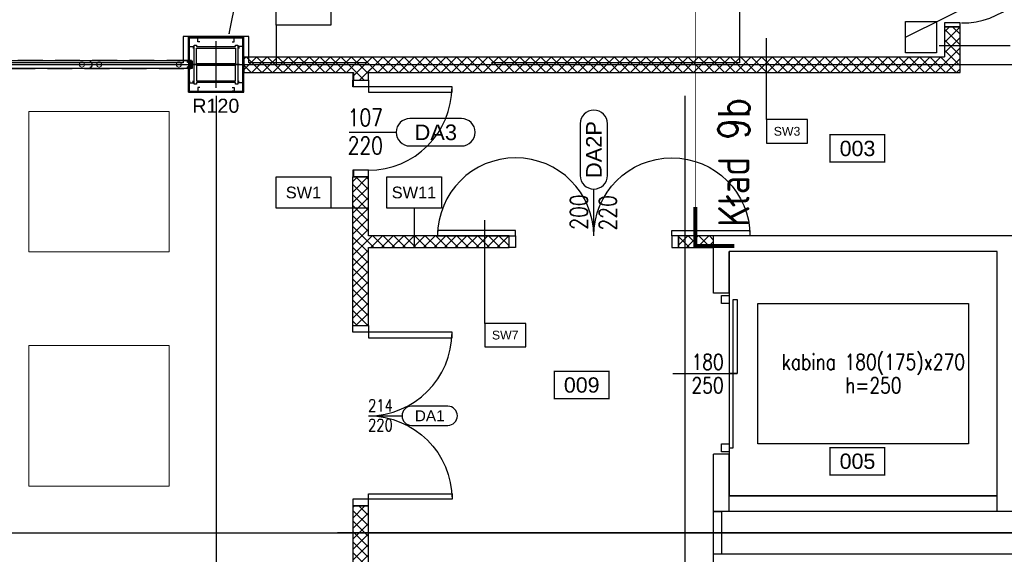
# Model space of a CAD drawing. Header units: centimetres. Extents: x -228435 to 111511, y -89367 to 428125.
# Tile 161 of 216: x -1055 to 11551, y 10725 to 17575. Entities that reach past the tile are written whole.
import ezdxf
from ezdxf.enums import TextEntityAlignment as Align

# ---------------------------------------------------------------- set-up
doc = ezdxf.new("R2010")
doc.units = ezdxf.units.CM
doc.header["$LTSCALE"] = 50
for name, pattern in [('0_II 10 sal$0$HIDDEN', [9.525, 6.35, -3.175]), ('DASHDOT', [25.4, 12.7, -6.35, 0, -6.35]), ('DASHDOT2', [12.7, 6.35, -3.175, 0, -3.175]), ('DIN_STRICHPUNKT', [10.7, 5, -2.5, 0.7, -2.5]), ('HIDDEN2', [4.7625, 3.175, -1.5875]), ('HIDDENX2', [19.05, 12.7, -6.35])]:
    doc.linetypes.add(name, pattern=pattern)
doc.layers.get('0').update_dxf_attribs({"color": 8})
for name, color, linetype in [('0_II 10 sal$0$ARCH_WYPOSAŻENIE_INNE', 8, 'Continuous'), ('0_II 10 sal$0$ARCH_ŚCIANY_PRZESUWNE', 8, 'Continuous'), ('ACHSEN', 8, 'DIN_STRICHPUNKT'), ('ARCH_GK', 8, 'Continuous'), ('ARCH_INFO_AREA_ETYKIETY_200', 8, 'Continuous'), ('ARCH_INFO_ETYK_DRZWI', 8, 'Continuous'), ('ARCH_INFO_ETYK_DRZWI_IST', 8, 'Continuous'), ('ARCH_INFO_KŁADY ŚCIAN', 8, 'HIDDEN2'), ('ARCH_INFO_ODPORNOŚĆ OGNIOWA', 8, 'Continuous'), ('ARCH_INFO_OPISY', 8, 'Continuous'), ('ARCH_INFO_OPISY_IST', 8, 'Continuous'), ('ARCH_INFO_OPISY_PRZEGRODY', 8, 'Continuous'), ('ARCH_INFO_OSIE_IST', 8, 'DASHDOT2'), ('ARCH_SZYNY', 8, 'Continuous'), ('ARCH_WIDOK_IST', 8, 'Continuous'), ('ARCH_ŚLUSARKA_DRZWI', 8, 'Continuous'), ('ARCH_ŚLUSARKA_DRZWI_IST', 8, 'Continuous'), ('ARCH_ŻELBET_IST', 8, 'Continuous'), ('HUFCOR', 8, 'Continuous'), ('Kondygnacja +0$0$ARCH_GK', 8, 'Continuous'), ('Kondygnacja +0$0$ARCH_INFO_ETYK_DRZWI', 8, 'Continuous'), ('Kondygnacja +0$0$ARCH_INFO_ODPORNOŚĆ OGNIOWA', 8, 'Continuous'), ('Kondygnacja +0$0$ARCH_INFO_OPISY_PRZEGRODY', 8, 'Continuous'), ('Kondygnacja +0$0$ARCH_OTWORY_INSTALAC', 8, 'Continuous'), ('Kondygnacja +0$0$ARCH_PROFILE', 8, 'Continuous'), ('Kondygnacja +0$0$ARCH_STAL_IST', 8, 'Continuous'), ('Kondygnacja +0$0$ARCH_ŚCIANY_PRZESUWNE', 8, 'Continuous'), ('Kondygnacja +0$0$ARCH_ŚLUSARKA_DRZWI', 8, 'Continuous'), ('Kondygnacja +0$0$ARCH_ŻELBET_IST', 8, 'Continuous'), ('KÖRPERKANTE', 8, 'Continuous'), ('Osie rzutów$0$ARCH_INFO_OSIE_OPISY_IST', 8, 'Continuous'), ('PANELE', 8, 'Continuous'), ('tabela', 8, 'Continuous'), ('VOLL', 8, 'Continuous')]:
    doc.layers.add(name, color=color, linetype=linetype)
for name, color, linetype, lineweight in [('ARCH_OTWORY_INSTALAC', 8, 'Continuous', 18), ('ARCH_SUFITY_PODWIESZANE', 8, 'HIDDENX2', 9), ('Wymiary', 8, 'Continuous', 15)]:
    doc.layers.add(name, color=color, linetype=linetype, lineweight=lineweight)
doc.layers.get('HUFCOR').off()
doc.styles.add('Arial', font='ARIAL.TTF')
doc.styles.add('Kondygnacja +0$0$Arial', font='ARIAL.TTF')
doc.styles.add('Kondygnacja +0$0$Romans', font='Romans.shx', dxfattribs={"width": 0.7})
doc.styles.add('Romans', font='Romans.shx')
doc.styles.add('ROMANS-50-CM', font='romans.shx', dxfattribs={"width": 0.8, "height": 10})
doc.linetypes.add('SZYNA_LINE', pattern='A,12.7,-7.75,["SZYNA",Standard,S=2.54,R=0,X=-5.95,Y=-1.27],-7.75', length=28.2)
doc.dimstyles.new('ISO-25', dxfattribs={"dimtxt": 2.5, "dimasz": 2.5, "dimexe": 1.25, "dimexo": 0.625, "dimtad": 1, "dimtxsty": 'Standard', "dimcen": 2.5, "dimadec": 0, "dimazin": 0, "dimtfac": 1, "dimtmove": 0, "dimatfit": 3, "dimfxl": 0, "dimarcsym": 0})
pattern_1 = [(45, (-121140, -45000), (-67.35192, 67.35192), []), (135, (-121140, -45000), (-67.35192, -67.35192), [])]
pattern_2 = [(45, (-121140, -45000), (-67.35192, 67.35192), []), (135, (-121140, -45000), (-67.35192, -67.35192), [])]

# ---------------------------------------------------------------- blocks, each defined once
blk = doc.blocks.new('SU Lampy kwadratowe +0')
at = {"layer": 'ARCH_SUFITY_PODWIESZANE', "ltscale": 2.5}
for points in [[(12020, 6140), (12200, 6140), (12200, 5960), (12020, 5960)], [(12020, 5840), (12200, 5840), (12200, 5660), (12020, 5660)]]:
    blk.add_lwpolyline(points, close=True, dxfattribs=at)
blk = doc.blocks.new('T-drzwi_prawe-200')
at = {"layer": 'ARCH_INFO_ETYK_DRZWI'}
blk.add_line((0, 0), (60, 0), dxfattribs=at)
blk.add_lwpolyline([(143.7, 17.5), (77.5, 17.5, 1), (77.5, -17.5), (143.7, -17.5, 1)], format="xyb", close=True, dxfattribs=at)
at = {"layer": 'ARCH_INFO_ETYK_DRZWI', "color": 1, "style": 'Arial'}
blk.add_attdef('ADS_DRZWI:ODPORNOŚĆ_OGNIOWA', text='', height=20, rotation=90, dxfattribs=at).set_placement((-25.5, 0.1), align=Align.BOTTOM_CENTER)
at = {"layer": 'ARCH_INFO_ETYK_DRZWI', "style": 'Romans', "width": 0.8}
for tag, p in [('ADS_DRZWI:SZEROKOŚĆ', (20.5, 8)), ('ADS_DRZWI:WYSOKOŚĆ', (20.5, -28))]:
    blk.add_attdef(tag, text='', height=22, dxfattribs=at).set_placement(p, align=Align.CENTER)
at = {"layer": 'ARCH_INFO_ETYK_DRZWI', "style": 'Arial'}
blk.add_attdef('ADS_DRZWI:SYMBOL', text='', height=20, dxfattribs=at).set_placement((110.7, 0), align=Align.MIDDLE)
blk = doc.blocks.new('Linie kładów 0')
at = {"layer": 'ARCH_INFO_KŁADY ŚCIAN', "ltscale": 10, "const_width": 1}
blk.add_lwpolyline([(12873.5, 5967.4), (12873.5, 10090.9)], dxfattribs=at)
at = {"layer": 'ARCH_INFO_KŁADY ŚCIAN', "linetype": 'Continuous', "const_width": 5}
blk.add_lwpolyline([(12923.5, 5967.4), (12873.5, 5967.4), (12873.5, 6017.4)], dxfattribs=at)
at = {"layer": 'ARCH_INFO_KŁADY ŚCIAN', "insert": (12942.8, 5992), "char_height": 40, "width": 626.533, "attachment_point": 7, "rotation": 90, "style": 'ROMANS-50-CM'}
blk.add_mtext('Kład 9b', dxfattribs=at)
blk = doc.blocks.new('Kondygnacja +0$0$T-drzwi_góra-200')
at = {"layer": 'Kondygnacja +0$0$ARCH_INFO_ETYK_DRZWI'}
blk.add_line((0, 0), (0, 60), dxfattribs=at)
blk.add_lwpolyline([(-17.5, 143.7), (-17.5, 77.5, 1), (17.5, 77.5), (17.5, 143.7, 1)], format="xyb", close=True, dxfattribs=at)
at = {"layer": 'Kondygnacja +0$0$ARCH_INFO_ETYK_DRZWI', "style": 'Kondygnacja +0$0$Arial'}
blk.add_attdef('ADS_DRZWI:SYMBOL', text='', height=20, rotation=90, dxfattribs=at).set_placement((0, 110.6), align=Align.MIDDLE)
at = {"layer": 'Kondygnacja +0$0$ARCH_INFO_ETYK_DRZWI', "style": 'Kondygnacja +0$0$Romans', "width": 0.8}
for tag, p in [('ADS_DRZWI:SZEROKOŚĆ', (-8, 30.5)), ('ADS_DRZWI:WYSOKOŚĆ', (29, 29.5))]:
    blk.add_attdef(tag, text='', height=22, rotation=90, dxfattribs=at).set_placement(p, align=Align.CENTER)
at = {"layer": 'Kondygnacja +0$0$ARCH_INFO_ETYK_DRZWI', "color": 1, "style": 'Kondygnacja +0$0$Arial'}
blk.add_attdef('ADS_DRZWI:ODPORNOŚĆ_OGNIOWA', text='', height=22, dxfattribs=at).set_placement((-0.1, -45.8), align=Align.BOTTOM_CENTER)
blk = doc.blocks.new('Kondygnacja +0$0$T-drzwi_prawe-200')
at = {"layer": 'Kondygnacja +0$0$ARCH_INFO_ETYK_DRZWI'}
blk.add_line((0, 0), (60, 0), dxfattribs=at)
blk.add_lwpolyline([(143.7, 17.5), (77.5, 17.5, 1), (77.5, -17.5), (143.7, -17.5, 1)], format="xyb", close=True, dxfattribs=at)
at = {"layer": 'Kondygnacja +0$0$ARCH_INFO_ETYK_DRZWI', "color": 1, "style": 'Kondygnacja +0$0$Arial'}
blk.add_attdef('ADS_DRZWI:ODPORNOŚĆ_OGNIOWA', text='', height=20, rotation=90, dxfattribs=at).set_placement((-25.5, 0.1), align=Align.BOTTOM_CENTER)
at = {"layer": 'Kondygnacja +0$0$ARCH_INFO_ETYK_DRZWI', "style": 'Kondygnacja +0$0$Romans', "width": 0.8}
for tag, p in [('ADS_DRZWI:SZEROKOŚĆ', (20.5, 8)), ('ADS_DRZWI:WYSOKOŚĆ', (20.5, -28))]:
    blk.add_attdef(tag, text='', height=22, dxfattribs=at).set_placement(p, align=Align.CENTER)
at = {"layer": 'Kondygnacja +0$0$ARCH_INFO_ETYK_DRZWI', "style": 'Kondygnacja +0$0$Arial'}
blk.add_attdef('ADS_DRZWI:SYMBOL', text='', height=20, dxfattribs=at).set_placement((110.7, 0), align=Align.MIDDLE)
blk = doc.blocks.new('A$C50B549AF')
at = {"layer": 'ARCH_SZYNY', "linetype": 'SZYNA_LINE', "ltscale": 2.5}
blk.add_line((4847, 1200.4, 630), (5983.5, 1200.4, 630), dxfattribs=at)
blk = doc.blocks.new('*U520')
at = {"layer": 'PANELE'}
for points in [[(0, 0), (0, -21), (-14, -21)], [(0, 0), (1240, 0)], [(1240, 0), (1240, -21), (1226, -21)], [(-14, -76), (0, -76), (0, -97)], [(0, -97), (1240, -97)], [(1226, -76), (1240, -76), (1240, -97)]]:
    blk.add_lwpolyline(points, dxfattribs=at)
for centre in [(24, -48), (1264, -48)]:
    blk.add_arc(centre, 46.5, 143.7563, 216.2437, dxfattribs=at)
at = {"layer": 'Wymiary'}
for centre in [(110, -48), (1130, -48)]:
    blk.add_circle(centre, 32, dxfattribs=at)
blk = doc.blocks.new('etykieta_numer')
at = {"color": 0, "linetype": 'ByBlock', "const_width": 2.44}
blk.add_lwpolyline([(-50, -50), (-50, 0), (50, 0), (50, -50)], close=True, dxfattribs=at)
at = {"color": 0, "linetype": 'ByBlock', "style": 'Arial'}
blk.add_attdef('AECAREA:NUMBER', text='', height=28, dxfattribs=at).set_placement((0, -25), align=Align.MIDDLE)
blk = doc.blocks.new('VERT-NEU')
at = {"layer": 'KÖRPERKANTE'}
for p, q in [((-25, 48), (-36, 48)), ((-36, 48), (-36, 46)), ((-34, 46), (-36, 46)), ((-36, 31), (-34, 31)), ((-36, 29), (-36, 31)), ((-21, 29), (-36, 29)), ((-34, 31), (-34, 46)), ((-30, 46), (-30, 33)), ((-25, 46), (-30, 46)), ((-30, 33), (-6, 33)), ((-23, 47), (-23, 47)), ((-13, 21), (-21, 29)), ((-14, 25), (-11, 22)), ((-9, 29), (-13, 29)), ((-11, 21), (-11, 21)), ((-8, 19), (-8, 28)), ((0, 26), (-6, 33)), ((-6, 19), (-6, 26)), ((-5, 26), (-3, 24)), ((-3, 24), (-3, 0)), ((-3, -24), (-3, 0)), ((7, 26), (0, 26)), ((0, 23), (0, 0)), ((0, 23), (5, 23)), ((0, -23), (0, 0)), ((5, 21), (5, 23)), ((8, 21), (5, 21)), ((8, 25), (8, 21)), ((-21, -29), (-36, -29)), ((-36, -29), (-36, -31)), ((-36, -31), (-34, -31)), ((-36, -46), (-36, -48)), ((-34, -46), (-36, -46)), ((-25, -48), (-36, -48)), ((-34, -31), (-34, -46)), ((-30, -33), (-6, -33)), ((-30, -46), (-30, -33)), ((-25, -46), (-30, -46)), ((-23, -47), (-23, -47)), ((-13, -21), (-21, -29)), ((-14, -25), (-11, -22)), ((-9, -29), (-13, -29)), ((-8, -19), (-8, -28)), ((-6, -19), (-6, -26)), ((-6, -33), (0, -26)), ((-5, -26), (-3, -24)), ((0, -23), (5, -23)), ((7, -26), (0, -26)), ((8, -21), (5, -21)), ((5, -21), (5, -23)), ((8, -25), (8, -21))]:
    blk.add_line(p, q, dxfattribs=at)
at = {"layer": 'KÖRPERKANTE', "linetype": 'ByBlock'}
for p, q in [((2, -23), (3, -23)), ((2, -26), (3, -26))]:
    blk.add_line(p, q, dxfattribs=at)
at = {"layer": 'KÖRPERKANTE'}
for centre, radius, start, end in [((-25, 47), 1.2, 360, 90), ((-25, 47), 1.2, 270, 360), ((-13, 27), 2, 90, 225), ((-12, 22), 1.12, 225, 315), ((-12, 22), 1.12, 315, 45), ((-9, 28), 0.5, 360, 90), ((-7, 19), 1, 180, 360), ((-6, 26), 0.5, 45, 180), ((7, 25), 0.762, 0, 90), ((-25, -47), 1.2, 0, 90), ((-25, -47), 1.2, 270, 0), ((-13, -27), 2, 135, 270), ((-12, -22), 1.12, 45, 135), ((-12, -22), 1.12, 315, 45), ((-9, -28), 0.5, 270, 0), ((-7, -19), 1, 0, 180), ((-6, -26), 0.5, 180, 315), ((7, -25), 0.762, 270, 0)]:
    blk.add_arc(centre, radius, start, end, dxfattribs=at)
blk = doc.blocks.new('hufcor detal 1')
at = {"layer": 'VOLL'}
h = blk.add_hatch(color=256, dxfattribs=at)
h.paths.add_polyline_path([(-5.8, -6.1), (-5.8, -3.2, 0.427595), (-6.4, -2.6, 0.427595), (-7, -3.2), (-7, -6.4), (-5.5, -10.4, -0.519458), (-5.6, -10.6), (-6.5, -10.6, 0.414214), (-7, -11.1), (-7, -16.5), (-5.9, -16.5), (-5.9, -11.5), (-4.7, -11.5), (-4.7, -12.6), (-4.1, -12.6), (-4.1, -10.9)])
h.paths.add_polyline_path([(-5.9, -16.5), (-7, -16.5), (-7, -21.9, 0.414214), (-6.5, -22.4), (-5.6, -22.4, -0.519458), (-5.5, -22.6), (-7, -26.6), (-7, -29.8, 0.427595), (-6.4, -30.4, 0.427595), (-5.8, -29.8), (-5.8, -26.9), (-4.1, -22.1), (-4.1, -20.4), (-4.7, -20.4), (-4.7, -21.5), (-5.9, -21.5)])
at = {"layer": 'ACHSEN', "ltscale": 5}
blk.add_line((261.6, -16.5), (-60.4, -16.5), dxfattribs=at)
at = {"layer": 'ARCH_GK', "linetype": 'Continuous', "lineweight": -3}
blk.add_line((0, 0), (-6.2, 0), dxfattribs=at)
for points in [[(-10, 0), (0, 0)], [(-6.2, 17.9), (-3.7, 17.9), (-3.3, 19.6), (-3.1, 17.9)], [(-6.2, 0), (-6.2, 17.9)], [(0, 17.9), (-2.5, 17.9), (-2.8, 16.1), (-3.1, 17.9)], [(0, 0), (0, 17.9)], [(-6.2, -33), (-6.2, -50.9)], [(-6.2, -50.9), (-3.7, -50.9), (-3.3, -52.6), (-3.1, -50.9)], [(0, -50.9), (-2.5, -50.9), (-2.8, -49.1), (-3.1, -50.9)], [(0, -33), (0, -50.9)]]:
    blk.add_lwpolyline(points, dxfattribs=at)
at = {"layer": 'KÖRPERKANTE'}
for p, q in [((-7, -3.2), (-7, -6.4)), ((-5.5, -10.4), (-7, -6.4)), ((-7, -11.1), (-7, -21.9)), ((-7, -26.6), (-5.5, -22.6)), ((-7, -29.8), (-7, -26.6)), ((-6.5, -10.6), (-5.6, -10.6)), ((-6.5, -22.4), (-5.6, -22.4)), ((-6.4, -2.6), (-6.4, -2.6)), ((-6.4, -30.4), (-6.4, -30.4)), ((-5.9, -11.5), (-5.9, -21.5)), ((-4.7, -11.5), (-5.9, -11.5)), ((-5.9, -21.5), (-4.7, -21.5)), ((-5.8, -3.2), (-5.8, -6.1)), ((-5.8, -6.1), (-4.1, -10.9)), ((-4.1, -22.1), (-5.8, -26.9)), ((-5.8, -29.8), (-5.8, -26.9)), ((-4.7, -12.6), (-4.7, -11.5)), ((-4.1, -12.6), (-4.7, -12.6)), ((-4.1, -20.4), (-4.7, -20.4)), ((-4.7, -21.5), (-4.7, -20.4)), ((-4.1, -12.6), (-4.1, -10.9)), ((-4.1, -22.1), (-4.1, -20.4))]:
    blk.add_line(p, q, dxfattribs=at)
for centre, radius, start, end in [((-6.4, -3.2), 0.55, 90, 180), ((-6.5, -11.1), 0.55, 90, 180), ((-6.5, -21.9), 0.55, 180, 270), ((-6.4, -29.8), 0.55, 180, 270), ((-6.4, -3.2), 0.55, 0, 90), ((-6.4, -29.8), 0.55, 270, 0), ((-5.6, -10.5), 0.1, 270, 19.8), ((-5.6, -22.5), 0.1, 340.2, 90)]:
    blk.add_arc(centre, radius, start, end, dxfattribs=at)
at = {"layer": 'VOLL'}
for p, q in [((3.9, 6.5), (3.9, 0.5)), ((3.9, -39.5), (3.9, -33.5))]:
    blk.add_line(p, q, dxfattribs=at)
at = {"layer": 'VOLL', "xscale": -0.5, "yscale": 0.5000000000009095, "zscale": 0.5000000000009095}
blk.add_blockref('VERT-NEU', (-11.2, -16.5), dxfattribs=at)
blk = doc.blocks.new('Osie rzutów')
at = {"layer": 'ARCH_INFO_OSIE_IST', "ltscale": 10}
for p, q in [((12260, 12510), (12260, 4623.3)), ((12860, 12510), (12860, 4623.3)), ((12260, 6170), (12260, 6230)), ((4436, 6200), (15156.5, 6200)), ((12290, 6200), (12230, 6200)), ((4436, 5600), (15156.5, 5600)), ((15156.5, 5600), (12415.5, 5600))]:
    blk.add_line(p, q, dxfattribs=at)

msp = doc.modelspace()

# ---------------------------------------------------------------- hatches: boundary and pattern name
at = {"layer": 'ARCH_GK', "linetype": 'Continuous', "lineweight": -3}
h = msp.add_hatch(dxfattribs=at)
h.set_pattern_fill('ANSI37', color=256, scale=30, style=0)
h.set_pattern_definition(pattern_2)
h.paths.add_polyline_path([(1815, 17100), (1815, 16900), (3210, 16900), (3210, 16800), (3410, 16800), (3410, 16900), (10985, 16900), (10985, 17482.5), (10785, 17482.5), (10785, 17100)])
h.paths.add_polyline_path([(10785, 19015), (10785, 18632.5), (10985, 18632.5), (10985, 19215), (10785, 19215), (10385, 19215), (10385, 19015)])
h = msp.add_hatch(dxfattribs=at)
h.set_pattern_fill('ANSI37', color=256, scale=30, style=0)
h.set_pattern_definition(pattern_2)
h.paths.add_polyline_path([(3410, 15560), (3210, 15560), (3210, 13655), (3410, 13655), (3410, 14655), (5210, 14655), (5210, 14805), (3410, 14805)])
h.paths.add_polyline_path([(3410, 11345), (3210, 11345), (3210, 9385), (2525, 9385), (2525, 9185), (3210, 9185), (3210, 5355), (3210, 5000), (3410, 5000)])
h = msp.add_hatch(dxfattribs=at)
h.set_pattern_fill('ANSI37', color=256, scale=30, style=0)
h.set_pattern_definition(pattern_2)
h.paths.add_polyline_path([(7830, 14655), (7830, 14805), (7380, 14805), (7380, 14655)])
h = msp.add_hatch(dxfattribs=at)
h.set_pattern_fill('ANSI37', color=256, scale=30, angle=-360, style=0)
h.set_pattern_definition([(45, (-121140, -45000), (-67.35192, 67.35192), []), (135, (-121140, -45000), (-67.35192, -67.35192), [])])
h.paths.add_polyline_path([(-21000, 9385), (-21000, 9125), (-22040.00002, 9125), (-22040.00002, 8935), (-20810, 8935), (-20810, 9195), (-17520, 9195), (-17520, 8785), (-21885, 8785), (-21885, 5255), (-17520, 5255), (-17520, 5000), (-17370, 5000), (-17370, 5255), (-15970, 5255), (-13320, 5255), (-13320, 5000), (-13120, 5000), (-13120, 5255), (-7465, 5255), (-7465, 5000), (-7265, 5000), (-7265, 5255), (-3215, 5255), (-3215, 5000), (-3065, 5000), (-3065, 5255), (3210, 5255), (3210, 5000), (3410, 5000), (3410, 11345), (3210, 11345), (3210, 9385), (2525, 9385), (2525, 9185), (3210, 9185), (3210, 5355), (1375, 5355), (1375, 9185), (1375, 9385), (1225, 9385), (-8228.75, 9385), (-8228.75, 9045), (-8228.75, 8945), (-7465, 8945), (-7465, 7327), (-7265, 7327), (-7265, 8945), (-3215, 8945), (-3215, 7305), (-3065, 7305), (-3065, 7850), (-3065, 8945), (1225, 8945), (1225, 5355), (-3065, 5355), (-3065, 6075), (-3215, 6075), (-3215, 5355), (-7265, 5355), (-7265, 5825), (-7465, 5825), (-7465, 5355), (-10192.5, 5355), (-10192.5, 8945), (-9428.75, 8945), (-9428.75, 9045), (-9428.75, 9385), (-11156.25, 9385), (-11156.25, 9045), (-11156.25, 8945), (-10392.5, 8945), (-10392.5, 5355), (-13120, 5355), (-13120, 5825), (-13320, 5825), (-13320, 5355), (-16070, 5355), (-17370, 5355), (-17370, 6075), (-17520, 6075), (-17520, 5355), (-21810, 5355), (-21810, 8685), (-17520, 8685), (-17520, 7305), (-17370, 7305), (-17370, 8945), (-13320, 8945), (-13320, 7327), (-13120, 7327), (-13120, 8945), (-12356.25, 8945), (-12356.25, 9045), (-12356.25, 9385)])
h.paths.add_polyline_path([(-13320, 9195), (-13320, 9045), (-17370, 9045), (-17370, 9195)], flags=16)
h.paths.add_polyline_path([(-13120, 9195), (-12431.25, 9195), (-12431.25, 9045), (-13120, 9045)], flags=16)
h.paths.add_polyline_path([(-11081.25, 9195), (-10392.5, 9195), (-10392.5, 9045), (-11081.25, 9045)], flags=16)
h.paths.add_polyline_path([(-10192.5, 9195), (-9503.75, 9195), (-9503.75, 9045), (-10192.5, 9045)], flags=16)
h.paths.add_polyline_path([(-8153.75, 9195), (-7465, 9195), (-7465, 9045), (-8153.75, 9045)], flags=16)
h.paths.add_polyline_path([(-7265, 9195), (-3215, 9195), (-3215, 9045), (-7265, 9045)], flags=16)
h.paths.add_polyline_path([(-3065, 9195), (1225, 9195), (1225, 9045), (-3065, 9045)], flags=16)
at = {"layer": 'Kondygnacja +0$0$ARCH_GK', "linetype": 'Continuous', "lineweight": -3}
h = msp.add_hatch(dxfattribs=at)
h.set_pattern_fill('ANSI37', color=256, scale=30, style=0)
h.set_pattern_definition([(45, (-121140, -45000), (-67.35192, 67.35192), []), (135, (-121140, -45000), (-67.35192, -67.35192), [])])
h.paths.add_polyline_path([(10785, 17100), (10985, 16900), (10985, 17482.5), (10785, 17482.5)], flags=0)
h.paths.add_polyline_path([(10785, 18632.5), (10985, 18632.5), (10985, 19115), (10835, 19115), (10785, 19015)], flags=0)
h.paths.add_polyline_path([(10785, 19215), (10835, 19115), (10985, 19115), (10985, 20115), (10785, 19915)], flags=0)
h = msp.add_hatch(dxfattribs=at)
h.set_pattern_fill('ANSI37', color=256, scale=30, style=0)
h.set_pattern_definition(pattern_1)
h.paths.add_polyline_path([(10785, 17100), (10985, 16900), (10985, 17482.5), (10785, 17482.5)], flags=0)
h.paths.add_polyline_path([(10785, 18632.5), (10985, 18632.5), (10985, 19115), (10835, 19115), (10785, 19015)], flags=0)
h.paths.add_polyline_path([(10785, 19215), (10835, 19115), (10985, 19115), (10985, 20115), (10785, 19915)], flags=0)
h = msp.add_hatch(dxfattribs=at)
h.set_pattern_fill('ANSI37', color=256, scale=30, angle=-360, style=0)
h.set_pattern_definition(pattern_1)
h.paths.add_polyline_path([(1815, 17100), (1815, 16900), (3220, 16900), (3315, 16950.83333), (3315, 17100)], flags=0)
h.paths.add_polyline_path([(3315, 17100), (3315, 16950.83333), (3410, 16900), (10985, 16900), (10785, 17100)], flags=0)
h = msp.add_hatch(dxfattribs=at)
h.set_pattern_fill('ANSI37', color=256, scale=30, angle=-360, style=0)
h.set_pattern_definition([(45, (-121140, -45000), (-67.35192, 67.35192), []), (135, (-121140, -45000), (-67.35192, -67.35192), [])])
h.paths.add_polyline_path([(3410, 14805), (3359.16667, 14730), (3410, 14655), (5210, 14655), (5210, 14805)], flags=0)
h.paths.add_polyline_path([(7380, 14805), (7380, 14655), (7830, 14655), (7830, 14805)], flags=0)

# ---------------------------------------------------------------- linework, layer by layer
at = {"layer": '0_II 10 sal$0$ARCH_WYPOSAŻENIE_INNE', "linetype": '0_II 10 sal$0$HIDDEN', "ltscale": 10, "elevation": 630}
msp.add_lwpolyline([(8160, 28920), (8160, 17020), (1880, 17020), (1880, 17360), (1040, 17360), (1040, 17020), (-10490, 17020), (-10490, 28920), (1040, 28920), (1040, 28580), (1880, 28580), (1880, 28920)], close=True, dxfattribs=at)
at = {"layer": '0_II 10 sal$0$ARCH_ŚCIANY_PRZESUWNE', "linetype": '0_II 10 sal$0$HIDDEN', "lineweight": -3}
for p, q in [((1145, 17050, 630), (-10225, 17050, 630)), ((1145, 16950, 630), (1145, 17050, 630)), ((-10225, 16950, 630), (1145, 16950, 630))]:
    msp.add_line(p, q, dxfattribs=at)
at = {"layer": 'ARCH_GK', "linetype": 'Continuous', "lineweight": -3}
for p, q in [((10785, 17482.5, 630), (10785, 17100, 630)), ((10985, 17482.5, 630), (10785, 17482.5, 630)), ((10985, 16900, 630), (10985, 17482.5, 630)), ((1815, 17100, 630), (10785, 17100, 630)), ((1815, 17100, 630), (1815, 16900, 630)), ((1815, 16900, 630), (3210, 16900, 630)), ((3210, 16900, 630), (3210, 16800, 630)), ((3410, 16900, 630), (10985, 16900, 630)), ((3410, 16800, 630), (3410, 16900, 630)), ((3210, 16800, 630), (3410, 16800, 630)), ((3410, 15560, 630), (3210, 15560, 630)), ((3210, 13655, 630), (3210, 15560, 630)), ((3410, 14805, 630), (3410, 15560, 630)), ((5210, 14805, 630), (3410, 14805, 630)), ((5210, 14655, 630), (5210, 14805, 630)), ((7380, 14805, 630), (7380, 14655, 630)), ((7830, 14805, 630), (7380, 14805, 630)), ((7830, 14655, 630), (7830, 14805, 630)), ((3410, 14655, 630), (5210, 14655, 630)), ((3410, 13655, 630), (3410, 14655, 630)), ((7380, 14655, 630), (7830, 14655, 630)), ((3210, 13655, 630), (3410, 13655, 630)), ((3410, 11345, 630), (3210, 11345, 630)), ((3210, 11345, 630), (3210, 9385, 630)), ((3410, 5000, 630), (3410, 11345, 630))]:
    msp.add_line(p, q, dxfattribs=at)
at = {"layer": 'ARCH_INFO_OPISY_PRZEGRODY', "elevation": 630}
for points in [[(8507.06774, 16294.24436), (8507.06774, 17338.40105)], [(11628.35223, 17239.84283), (10718.04207, 17239.84283)], [(4898.62971, 13682.88698), (4898.62971, 15006.91651)]]:
    msp.add_lwpolyline(points, dxfattribs=at)
for points in [[(8507.06774, 15994.24436), (9032.06774, 15994.24436), (9032.06774, 16294.24436), (8507.06774, 16294.24436), (8507.06774, 15994.24436)], [(4898.62971, 13382.88698), (5423.62971, 13382.88698), (5423.62971, 13682.88698), (4898.62971, 13682.88698), (4898.62971, 13382.88698)]]:
    msp.add_lwpolyline(points, close=True, dxfattribs=at)
at = {"layer": 'ARCH_OTWORY_INSTALAC', "elevation": 630}
msp.add_lwpolyline([(10285, 17550), (10685, 17550), (10685, 17150), (10285, 17150)], close=True, dxfattribs=at)
at = {"layer": 'ARCH_WIDOK_IST'}
msp.add_line((8030, 14040, 630), (8030, 12040, 630), dxfattribs=at)
at = {"layer": 'ARCH_WIDOK_IST', "elevation": 630}
for points in [[(8030, 11475), (11460, 11475), (11460, 14605), (8030, 14605)], [(11095, 12140), (8395, 12140), (8395, 13940), (11095, 13940)]]:
    msp.add_lwpolyline(points, close=True, dxfattribs=at)
at = {"layer": 'ARCH_ŚLUSARKA_DRZWI', "linetype": 'Continuous', "lineweight": -3, "elevation": 630}
for points in [[(10785, 17532.5), (10785, 17482.5), (10985, 17482.5), (10985, 17532.5)], [(10785, 17532.5), (10785, 17482.5), (10985, 17482.5), (10985, 17532.5)], [(3210, 16715), (3210, 16800), (3410, 16800), (3410, 16715)], [(3410, 16715), (3410, 16645), (4480, 16645), (4480, 16715)], [(3210, 15645), (3210, 15560), (3410, 15560), (3410, 15645)], [(5295, 14805), (5295, 14875), (4295, 14875), (4295, 14805)], [(5295, 14655), (5210, 14655), (5210, 14805), (5295, 14805)], [(7295, 14805), (7295, 14875), (8295, 14875), (8295, 14805)], [(7295, 14655), (7380, 14655), (7380, 14805), (7295, 14805)], [(3210, 13570), (3210, 13655), (3410, 13655), (3410, 13570)], [(3410, 13570), (3410, 13500), (4480, 13500), (4480, 13570)], [(3410, 11430), (3410, 11500), (4480, 11500), (4480, 11430)], [(3210, 11430), (3210, 11345), (3410, 11345), (3410, 11430)]]:
    msp.add_lwpolyline(points, close=True, dxfattribs=at)
at = {"layer": 'ARCH_ŚLUSARKA_DRZWI', "linetype": 'Continuous', "lineweight": -3}
for centre, radius, start, end in [((11004.73981, 18582.7718, 630), 1050.27183, 270.014194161, 68.344761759), ((3410, 16715, 630), 1070, 270, 0), ((5295, 14805, 630), 1000, 0, 180), ((3410, 13570, 630), 1070, 270, 0)]:
    msp.add_arc(centre, radius, start, end, dxfattribs=at)
at = {"layer": 'ARCH_ŚLUSARKA_DRZWI', "linetype": 'Continuous', "lineweight": -3, "extrusion": (0, 0, -1)}
for centre, radius, start in [((-7295, 14805, -630), 1000, 0), ((-3410, 11430, -630), 1070, 90)]:
    msp.add_arc(centre, radius, start, 180, dxfattribs=at)
at = {"layer": 'ARCH_ŚLUSARKA_DRZWI_IST'}
msp.add_line((7307.03691, 13040, 630), (8132.65498, 13040, 630), dxfattribs=at)
at = {"layer": 'ARCH_ŚLUSARKA_DRZWI_IST', "elevation": 630}
for points in [[(8030, 14040), (8030, 13940), (7930, 13940), (7930, 14040)], [(8130, 13990), (8130, 13040), (8080, 13040), (8080, 13990)], [(8080, 12090), (8080, 13040), (8030, 13040), (8030, 12090)], [(8030, 12140), (8030, 12040), (7930, 12040), (7930, 12140)]]:
    msp.add_lwpolyline(points, close=True, dxfattribs=at)
at = {"layer": 'ARCH_ŻELBET_IST', "ltscale": 4}
for p, q in [((11660, 14805, 630), (7830, 14805, 630)), ((7830, 14070, 630), (7830, 14805, 630)), ((11460, 14605, 630), (8030, 14605, 630)), ((8030, 14070, 630), (8030, 14605, 630)), ((11460, 11275, 630), (11460, 14605, 630)), ((8030, 14070, 630), (7830, 14070, 630)), ((8030, 12010, 630), (7830, 12010, 630)), ((7830, 9990, 630), (7830, 12010, 630)), ((8030, 11275, 630), (8030, 12010, 630)), ((11460, 11475, 630), (8030, 11475, 630)), ((11660, 11275, 630), (7830, 11275, 630)), ((7830, 11275, 630), (7930, 11275, 630)), ((7930, 11275, 630), (7930, 10725, 630)), ((11660, 10725, 630), (7830, 10725, 630))]:
    msp.add_line(p, q, dxfattribs=at)
at = {"layer": 'Kondygnacja +0$0$ARCH_GK', "linetype": 'Continuous', "lineweight": -3}
for p, q in [((10985, 17482.5, 630), (10785, 17482.5, 630)), ((10785, 17482.5, 630), (10785, 17100, 630)), ((10985, 17482.5, 630), (10785, 17482.5, 630)), ((10785, 17482.5, 630), (10785, 17100, 630)), ((10985, 16900, 630), (10985, 17482.5, 630)), ((10985, 16900, 630), (10985, 17482.5, 630)), ((1815, 17100, 630), (10785, 17100, 630)), ((1815, 17100, 630), (1815, 16900, 630)), ((1815, 16900, 630), (3220, 16900, 630)), ((3220, 16900, 630), (3220, 16800, 630)), ((3410, 16900, 630), (10985, 16900, 630)), ((3410, 16800, 630), (3410, 16900, 630)), ((3220, 16800, 630), (3410, 16800, 630)), ((3410, 15560, 630), (3220, 15560, 630)), ((3410, 14805, 630), (3410, 15560, 630)), ((5210, 14805, 630), (3410, 14805, 630)), ((5210, 14655, 630), (5210, 14805, 630)), ((7380, 14805, 630), (7380, 14655, 630)), ((7830, 14805, 630), (7380, 14805, 630)), ((7830, 14655, 630), (7830, 14805, 630)), ((3410, 14655, 630), (5210, 14655, 630)), ((7380, 14655, 630), (7830, 14655, 630))]:
    msp.add_line(p, q, dxfattribs=at)
at = {"layer": 'Kondygnacja +0$0$ARCH_GK', "elevation": 630}
for points in [[(1105, 17050), (1105, 17355)], [(1105, 17355), (1815, 17355)], [(1105, 17342.5), (1802.5, 17342.5)], [(1117.5, 17050), (1117.5, 17342.5)], [(1802.5, 16657.5), (1802.5, 17355)], [(1815, 16645), (1815, 17355)], [(1105, 16645), (1105, 16950)], [(1117.5, 16645), (1117.5, 16950)], [(1105, 16645), (1815, 16645)], [(1117.5, 16657.5), (1815, 16657.5)]]:
    msp.add_lwpolyline(points, dxfattribs=at)
at = {"layer": 'Kondygnacja +0$0$ARCH_INFO_OPISY_PRZEGRODY', "elevation": 630}
for points in [[(2928.64389, 17503.06047), (2228.64389, 17503.06047), (2228.64389, 17903.06047), (2928.64389, 17903.06047), (2928.64389, 17503.06047)], [(2928.64389, 15160), (2228.64389, 15160), (2228.64389, 15560), (2928.64389, 15560), (2928.64389, 15160)], [(4343.58655, 15160), (3643.58655, 15160), (3643.58655, 15560), (4343.58655, 15560), (4343.58655, 15160)]]:
    msp.add_lwpolyline(points, close=True, dxfattribs=at)
for points in [[(2228.64389, 17503.06047), (2228.64389, 16998.06047)], [(3410, 15160), (2928.64389, 15160)], [(3993.58655, 15160), (3993.58655, 14655)]]:
    msp.add_lwpolyline(points, dxfattribs=at)
at = {"layer": 'Kondygnacja +0$0$ARCH_OTWORY_INSTALAC', "elevation": 630}
msp.add_lwpolyline([(10285, 17550), (10685, 17550), (10685, 17150), (10285, 17150)], close=True, dxfattribs=at)
msp.add_lwpolyline([(10285, 17550), (10685, 17550), (10685, 17150), (10285, 17150)], close=True, dxfattribs=at)
at = {"layer": 'Kondygnacja +0$0$ARCH_PROFILE', "elevation": 630}
for points in [[(1252.5, 17292.5), (1227.5, 17292.5), (1227.5, 17342.5), (1252.5, 17342.5)], [(1667.5, 17292.5), (1692.5, 17292.5), (1692.5, 17342.5), (1667.5, 17342.5)], [(1117.5, 17207.5), (1117.5, 17232.5), (1167.5, 17232.5), (1167.5, 17207.5)], [(1802.5, 17207.5), (1802.5, 17232.5), (1752.5, 17232.5), (1752.5, 17207.5)], [(1117.5, 16792.5), (1117.5, 16767.5), (1167.5, 16767.5), (1167.5, 16792.5)], [(1802.5, 16792.5), (1802.5, 16767.5), (1752.5, 16767.5), (1752.5, 16792.5)], [(1252.5, 16707.5), (1227.5, 16707.5), (1227.5, 16657.5), (1252.5, 16657.5)], [(1667.5, 16707.5), (1692.5, 16707.5), (1692.5, 16657.5), (1667.5, 16657.5)]]:
    msp.add_lwpolyline(points, dxfattribs=at)
at = {"layer": 'Kondygnacja +0$0$ARCH_STAL_IST', "elevation": 630}
for points in [[(1180, 16750), (1180, 17250), (1210, 17250), (1210, 17230), (1710, 17230), (1710, 17250), (1740, 17250), (1740, 16750), (1710, 16750), (1710, 16770), (1210, 16770), (1210, 16750)], [(1710, 17010), (1210, 17010), (1210, 17210), (1710, 17210)], [(1210, 16790), (1710, 16790), (1710, 16990), (1210, 16990)]]:
    msp.add_lwpolyline(points, close=True, dxfattribs=at)
at = {"layer": 'Kondygnacja +0$0$ARCH_ŚCIANY_PRZESUWNE', "elevation": 630}
for points in [[(1105, 16954.5007), (1157.5, 16954.5007), (1157.5, 17045.4993), (1105, 17045.4993)], [(1105, 16967.0007), (1145, 16967.0007), (1145, 17032.9993), (1105, 17032.9993)]]:
    msp.add_lwpolyline(points, dxfattribs=at)
at = {"layer": 'Kondygnacja +0$0$ARCH_ŚLUSARKA_DRZWI', "linetype": 'Continuous', "lineweight": -3, "elevation": 630}
for points in [[(3220, 16715), (3220, 16800), (3410, 16800), (3410, 16715)], [(3410, 16715), (3410, 16645), (4480, 16645), (4480, 16715)], [(3220, 15645), (3220, 15560), (3410, 15560), (3410, 15645)], [(5295, 14805), (5295, 14875), (4295, 14875), (4295, 14805)], [(5295, 14655), (5210, 14655), (5210, 14805), (5295, 14805)], [(7295, 14805), (7295, 14875), (8295, 14875), (8295, 14805)], [(7295, 14655), (7380, 14655), (7380, 14805), (7295, 14805)]]:
    msp.add_lwpolyline(points, close=True, dxfattribs=at)
at = {"layer": 'Kondygnacja +0$0$ARCH_ŚLUSARKA_DRZWI', "linetype": 'Continuous', "lineweight": -3}
for centre, radius, start, end in [((3410, 16715, 630), 1070, 270, 0), ((5295, 14805, 630), 1000, 0, 180)]:
    msp.add_arc(centre, radius, start, end, dxfattribs=at)
at = {"layer": 'Kondygnacja +0$0$ARCH_ŚLUSARKA_DRZWI', "linetype": 'Continuous', "lineweight": -3, "extrusion": (0, 0, -1)}
msp.add_arc((-7295, 14805, -630), 1000, 0, 180, dxfattribs=at)
at = {"layer": 'Kondygnacja +0$0$ARCH_ŻELBET_IST', "ltscale": 4}
for p, q in [((11660, 14805, 630), (7830, 14805, 630)), ((11460, 14605, 630), (8030, 14605, 630))]:
    msp.add_line(p, q, dxfattribs=at)

# ---------------------------------------------------------------- block references
at = {"linetype": 'Continuous', "lineweight": -3}
ref = msp.add_blockref('Kondygnacja +0$0$T-drzwi_góra-200', (6295, 14805, 630), dxfattribs=dict(at, xscale=10, yscale=10, zscale=10))
ref.add_attrib('ADS_DRZWI:SYMBOL', 'DA2P', dxfattribs={"layer": 'Kondygnacja +0$0$ARCH_INFO_ETYK_DRZWI', "height": 200, "rotation": 90, "style": 'Kondygnacja +0$0$Arial'}).set_placement((6295, 15910.88413, 630), align=Align.MIDDLE)
ref.add_attrib('ADS_DRZWI:SZEROKOŚĆ', '200', dxfattribs={"layer": 'Kondygnacja +0$0$ARCH_INFO_ETYK_DRZWI', "height": 220, "rotation": 90, "style": 'Kondygnacja +0$0$Romans', "width": 0.8}).set_placement((6215, 15109.94541, 630), align=Align.CENTER)
ref.add_attrib('ADS_DRZWI:WYSOKOŚĆ', '220', dxfattribs={"layer": 'Kondygnacja +0$0$ARCH_INFO_ETYK_DRZWI', "height": 220, "rotation": 90, "style": 'Kondygnacja +0$0$Romans', "width": 0.8}).set_placement((6585, 15099.67589, 630), align=Align.CENTER)
at = {"layer": 'ARCH_INFO_AREA_ETYKIETY_200', "linetype": 'Continuous', "lineweight": -3, "xscale": 7, "yscale": 7, "zscale": 10}
for p, values in [((9671.56167, 16100.55891, 630), {'AECAREA:NUMBER': '003'}), ((6140.81479, 13069.59, 630), {'AECAREA:NUMBER': '009'}), ((9671.56167, 12092.68205, 630), {'AECAREA:NUMBER': '005'})]:
    msp.add_blockref('etykieta_numer', p, dxfattribs=at).add_auto_attribs(values)
at = {"layer": 'ARCH_INFO_ETYK_DRZWI', "linetype": 'Continuous', "lineweight": -3}
ref = msp.add_blockref('T-drzwi_prawe-200', (3420, 12500, 630), dxfattribs=dict(at, xscale=7, yscale=7, zscale=7))
ref.add_attrib('ADS_DRZWI:SZEROKOŚĆ', '214', dxfattribs={"height": 154, "style": 'Romans', "width": 0.8}).set_placement((3563.46179, 12556, 630), align=Align.CENTER)
ref.add_attrib('ADS_DRZWI:SYMBOL', 'DA1', dxfattribs={"height": 140, "style": 'Arial'}).set_placement((4194.81269, 12500, 630), align=Align.MIDDLE)
ref.add_attrib('ADS_DRZWI:WYSOKOŚĆ', '220', dxfattribs={"height": 154, "style": 'Romans', "width": 0.8}).set_placement((3563.46179, 12304, 630), align=Align.CENTER)
at = {"layer": 'ARCH_INFO_KŁADY ŚCIAN', "xscale": 10, "yscale": 10, "zscale": 10}
msp.add_blockref('Linie kładów 0', (-121140, -45000, 630), dxfattribs=at)
at = {"layer": 'ARCH_SUFITY_PODWIESZANE', "ltscale": 2.5, "xscale": 10, "yscale": 10, "zscale": 10}
msp.add_blockref('SU Lampy kwadratowe +0', (-121140, -45000, -5670), dxfattribs=at)
at = {"layer": 'HUFCOR', "xscale": 10, "yscale": 10, "zscale": 10}
msp.add_blockref('A$C50B549AF', (-58654.9183, 4996.03602, -5670), dxfattribs=at)
at = {"layer": 'Kondygnacja +0$0$ARCH_INFO_ETYK_DRZWI', "linetype": 'Continuous', "lineweight": -3}
ref = msp.add_blockref('Kondygnacja +0$0$T-drzwi_prawe-200', (3165.38502, 16131.88374, 630), dxfattribs=dict(at, xscale=10, yscale=10, zscale=10))
ref.add_attrib('ADS_DRZWI:SZEROKOŚĆ', '107', dxfattribs={"height": 220, "style": 'Kondygnacja +0$0$Romans', "width": 0.8}).set_placement((3370.33043, 16211.88374, 630), align=Align.CENTER)
ref.add_attrib('ADS_DRZWI:SYMBOL', 'DA3', dxfattribs={"height": 200, "style": 'Kondygnacja +0$0$Arial'}).set_placement((4272.26029, 16131.88374, 630), align=Align.MIDDLE)
ref.add_attrib('ADS_DRZWI:WYSOKOŚĆ', '220', dxfattribs={"height": 220, "style": 'Kondygnacja +0$0$Romans', "width": 0.8}).set_placement((3370.33043, 15851.88374, 630), align=Align.CENTER)
ref = msp.add_blockref('Kondygnacja +0$0$T-drzwi_góra-200', (6295, 14805, 630), dxfattribs=dict(at, xscale=10, yscale=10, zscale=10))
ref.add_attrib('ADS_DRZWI:SYMBOL', 'DA2P', dxfattribs={"height": 200, "rotation": 90, "style": 'Kondygnacja +0$0$Arial'}).set_placement((6295, 15910.88413, 630), align=Align.MIDDLE)
ref.add_attrib('ADS_DRZWI:SZEROKOŚĆ', '200', dxfattribs={"height": 220, "rotation": 90, "style": 'Kondygnacja +0$0$Romans', "width": 0.8}).set_placement((6215, 15109.94541, 630), align=Align.CENTER)
ref.add_attrib('ADS_DRZWI:WYSOKOŚĆ', '220', dxfattribs={"height": 220, "rotation": 90, "style": 'Kondygnacja +0$0$Romans', "width": 0.8}).set_placement((6585, 15099.67589, 630), align=Align.CENTER)
at = {"layer": 'Osie rzutów$0$ARCH_INFO_OSIE_OPISY_IST', "xscale": 10, "yscale": 10, "zscale": 10}
msp.add_blockref('Osie rzutów', (-121140, -45000, 630), dxfattribs=at)
at = {"layer": 'PANELE', "rotation": 180}
for p in [(-147.68263, 16951.5, 6930), (1092.04363, 16951.48706, 630)]:
    msp.add_blockref('*U520', p, dxfattribs=at)
at = {"layer": 'tabela', "linetype": 'DASHDOT', "xscale": 2, "yscale": 2.000000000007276, "zscale": 2, "rotation": 180}
msp.add_blockref('hufcor detal 1', (1105.1, 16967.0007, 630), dxfattribs=at)

# ---------------------------------------------------------------- texts
at = {"layer": 'ARCH_INFO_ETYK_DRZWI_IST', "insert": (7752.23087, 13040, 630), "char_height": 200, "width": 100, "attachment_point": 5, "line_spacing_factor": 0.9, "style": 'ROMANS-50-CM'}
msp.add_mtext('180\\P250', dxfattribs=at)
at = {"layer": 'ARCH_INFO_ODPORNOŚĆ OGNIOWA', "insert": (1456.33825, 16620.9618, 630), "char_height": 180, "width": 3036.6124481, "attachment_point": 5, "style": 'Arial'}
msp.add_mtext('\\PR120', dxfattribs=at)
at = {"layer": 'ARCH_INFO_OPISY_IST', "insert": (9875.4996, 13040, 630), "char_height": 200, "width": 3018.5061308, "attachment_point": 5, "line_spacing_factor": 0.9, "style": 'ROMANS-50-CM'}
msp.add_mtext('kabina 180(175)x270\\Ph=250', dxfattribs=at)
at = {"layer": 'ARCH_INFO_OPISY_PRZEGRODY', "char_height": 112.5, "width": 525, "attachment_point": 5, "style": 'Arial'}
for s, insert in [('SW3', (8769.56774, 16144.24436, 630)), ('SW7', (5161.12971, 13532.88698, 630))]:
    msp.add_mtext(s, dxfattribs=dict(at, insert=insert))
at = {"layer": 'Kondygnacja +0$0$ARCH_INFO_ODPORNOŚĆ OGNIOWA', "insert": (1456.33825, 16620.9618, 630), "char_height": 180, "width": 3036.6124481, "attachment_point": 5, "style": 'Kondygnacja +0$0$Arial'}
msp.add_mtext('\\PR120', dxfattribs=at)
at = {"layer": 'Kondygnacja +0$0$ARCH_INFO_OPISY_PRZEGRODY', "char_height": 150, "width": 700, "attachment_point": 5, "style": 'Kondygnacja +0$0$Arial'}
for s, insert in [('SW1', (2578.64389, 15360, 630)), ('SW11', (3993.58655, 15360, 630))]:
    msp.add_mtext(s, dxfattribs=dict(at, insert=insert))

# ---------------------------------------------------------------- leaders
at = {"layer": 'ARCH_INFO_OPISY'}
for points in [[(10285, 17350, 630), (14118.06724, 19257.31506, 630), (17070.2533, 19257.31506, 630)], [(1628.93238, 17394.7235, 630), (1723.01473, 17868.87282, 630), (2998.26854, 17868.87282, 630)]]:
    msp.add_leader(points, dimstyle='ISO-25', override={"dimscale": 5, "dimasz": 2, "dimtad": 0, "dimldrblk": 'Dot'}, dxfattribs=at)

doc.saveas('drawing.dxf')
